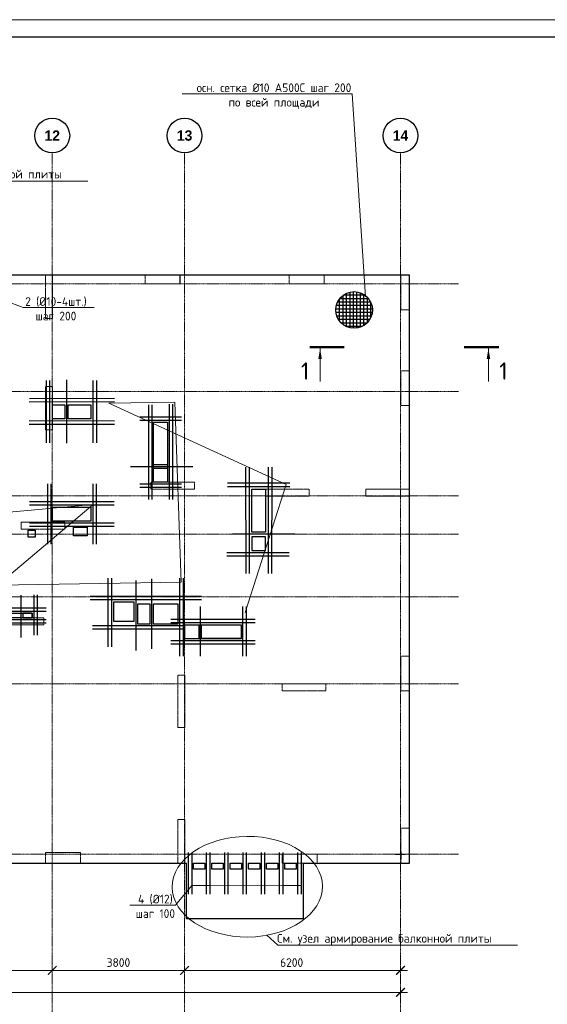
# Model space of a CAD drawing. Header units: millimetres. Extents: x -42044588 to 856694, y -806701 to 941911.
# Tile 173 of 256: x -67645 to -52493, y -343185 to -314882. Entities that reach past the tile are written whole.
import ezdxf
from ezdxf import colors
from ezdxf.entities.mleader import LeaderData, LeaderLine
from ezdxf.math import Vec2, Vec3

# ---------------------------------------------------------------- set-up
doc = ezdxf.new("R2010")
doc.units = ezdxf.units.MM
for name, pattern in [('______5', [1100, 800, -100, 100, -100]), ('DASHED', [7, 5, -2, 0]), ('осевая', [50.8, 31.75, -6.35, 6.35, -6.35])]:
    doc.linetypes.add(name, pattern=pattern)
for name, color, linetype, lineweight in [('907Сл Осевые', 1, 'Continuous', 0), ('_0.25', 114, 'Continuous', 25), ('_0.5', 94, 'Continuous', 50), ('RAZMER', 100, 'Continuous', 15), ('Оси', 40, '______5', 18), ('Перекрытие ж_бетон', 1, 'Continuous', 30), ('подоснова', 151, 'Continuous', 5), ('РАЗМЕРЫ', 1, 'Continuous', 9), ('СТЕНЫ', 3, 'Continuous', 30), ('ТОНКИЕ', 7, 'Continuous', 9), ('Узлы', 7, 'Continuous', 0)]:
    doc.layers.add(name, color=color, linetype=linetype, lineweight=lineweight)
doc.layers.add('Колонна_ бетон', color=7, linetype='Continuous', lineweight=50, true_color=0xb4b496)
doc.layers.add('ТОЛСТЫЕ_ОСНОВНЫЕ', color=6, linetype='Continuous')
doc.styles.add('Century Gothic', font='GOTHIC.TTF')
doc.styles.add('GOST-2.304_Type-B', font='GOST_Common.ttf')
doc.styles.add('ГОСТ', font='GOST_Common.ttf')
doc.dimstyles.new('СПДС', dxfattribs={"dimscale": 100, "dimtxt": 2.5, "dimasz": 2, "dimexe": 1.25, "dimexo": 0, "dimtad": 1, "dimdec": 0, "dimrnd": 5, "dimtxsty": 'GOST-2.304_Type-B', "dimblk": 'ARCHTICK', "dimcen": 2.5, "dimdle": 2, "dimclrd": 1, "dimclre": 1, "dimclrt": 1, "dimadec": 0, "dimazin": 2, "dimtfac": 0.75, "dimtdec": 0, "dimtmove": 1, "dimatfit": 3, "dimfxl": 0, "dimtolj": 1, "dimarcsym": 0})

# ---------------------------------------------------------------- blocks, each defined once
blk = doc.blocks.new('*U6686')
at = {"layer": 'ТОЛСТЫЕ_ОСНОВНЫЕ', "color": 6}
blk.add_lwpolyline([(20, 5), (886, 5), (886, 415), (20, 415)], close=True, dxfattribs=at)
at = {"layer": 'ТОНКИЕ'}
blk.add_lwpolyline([(0, 0), (891, 0), (891, 420), (0, 420)], close=True, dxfattribs=at)
blk = doc.blocks.new('подложка стн 1-го этажа')
at = {"layer": 'Колонна_ бетон', "color": 252, "linetype": 'DASHED', "lineweight": 0, "ltscale": 0.5, "true_color": 0x939598, "transparency": 33554687}
for p, q in [((55094, 26362, -200), (55094, 26362, -200)), ((54844, 26112, -200), (54844, 26112, -200)), ((44644, 23162, -200), (44644, 23162, -200)), ((44644, 23162, -200), (44844, 23162, -200)), ((44644, 23162, -200), (44644, 21912, -200)), ((44844, 23162, -200), (44844, 23162, -200)), ((44844, 21912, -200), (44844, 23162, -200)), ((44844, 21912, -200), (44644, 21912, -200)), ((44644, 21912, -200), (44644, 21912, -200)), ((44844, 21912, -200), (44844, 21912, -200)), ((47669, 20412, -200), (47669, 20212, -200)), ((48919, 20412, -200), (47669, 20412, -200)), ((47669, 20412, -200), (47669, 20412, -200)), ((48919, 20412, -200), (48919, 20412, -200)), ((48919, 20212, -200), (48919, 20412, -200)), ((47669, 20212, -200), (47669, 20212, -200)), ((48919, 20212, -200), (47669, 20212, -200)), ((48919, 20212, -200), (48919, 20212, -200)), ((50964, 20212, -200), (50964, 20012, -200)), ((50964, 20212, -200), (50964, 20212, -200)), ((52214, 20212, -200), (50964, 20212, -200)), ((52214, 20212, -200), (52214, 20012, -200)), ((52214, 20212, -200), (52214, 20212, -200)), ((50964, 20012, -200), (50964, 20012, -200)), ((50964, 20012, -200), (52214, 20012, -200)), ((52214, 20012, -200), (52214, 20012, -200)), ((43944, 19062, -200), (43944, 19262, -200)), ((43944, 19262, -200), (43944, 19262, -200)), ((45194, 19262, -200), (43944, 19262, -200)), ((45194, 19262, -200), (45194, 19262, -200)), ((45194, 19262, -200), (45194, 19062, -200)), ((43944, 19062, -200), (43944, 19062, -200)), ((45194, 19062, -200), (43944, 19062, -200)), ((45194, 19062, -200), (45194, 19062, -200)), ((44593, 16512, -200), (43343, 16512, -200)), ((44593, 16512, -200), (44593, 16512, -200)), ((44593, 16312, -200), (44593, 16512, -200)), ((43343, 16312, -200), (44593, 16312, -200)), ((44593, 16312, -200), (44593, 16312, -200)), ((48644, 14862, -200), (48444, 14862, -200)), ((48444, 14862, -200), (48444, 14862, -200)), ((48444, 13362, -200), (48444, 14862, -200)), ((48644, 14862, -200), (48644, 14862, -200)), ((48644, 14862, -200), (48644, 13362, -200)), ((51444, 14412, -200), (51444, 14612, -200)), ((51444, 14612, -200), (51444, 14612, -200)), ((51444, 14612, -200), (52694, 14612, -200)), ((52694, 14612, -200), (52694, 14412, -200)), ((52694, 14612, -200), (52694, 14612, -200)), ((51444, 14412, -200), (51444, 14412, -200)), ((52694, 14412, -200), (51444, 14412, -200)), ((52694, 14412, -200), (52694, 14412, -200)), ((48444, 13362, -200), (48644, 13362, -200)), ((48444, 13362, -200), (48444, 13362, -200)), ((48644, 13362, -200), (48644, 13362, -200)), ((45644, 9762, -200), (44644, 9762, -200)), ((44644, 9762, -200), (44644, 9462, -200)), ((45644, 9462, -200), (45644, 9762, -200)), ((54844, 9712, -200), (54844, 9712, -200)), ((45644, 9462, -200), (44644, 9462, -200)), ((55094, 9462, -200), (55094, 9462, -200))]:
    blk.add_line(p, q, dxfattribs=at)
for points, elevation in [([(44644, 26362), (44844, 26362), (44844, 25112), (44644, 25112)], -560), ([(47504, 26362), (48504, 26362), (48504, 26112), (47504, 26112)], -360), ([(47504, 26362), (48514, 26362), (48514, 26112), (47504, 26112)], -560), ([(51644, 26362), (52644, 26362), (52644, 26112), (51644, 26112)], -360), ([(54844, 26362), (55094, 26362), (55094, 25362), (54844, 25362)], -560), ([(54844, 23612), (55094, 23612), (55094, 22612), (54844, 22612)], -360), ([(54844, 23612), (55094, 23612), (55094, 22612), (54844, 22612)], -560), ([(55094, 20212), (53844, 20212), (53844, 20012), (55094, 20012)], -560), ([(54844, 15412), (55094, 15412), (55094, 14412), (54844, 14412)], -560), ([(48444, 10712), (48644, 10712), (48644, 9462), (48444, 9462)], -560), ([(54844, 10462), (55094, 10462), (55094, 9462), (54844, 9462)], -360), ([(51444, 9712), (52444, 9712), (52444, 9462), (51444, 9462)], -360)]:
    blk.add_lwpolyline(points, close=True, dxfattribs=dict(at, elevation=elevation))
at = {"layer": 'СТЕНЫ', "color": 252, "linetype": 'DASHED', "lineweight": 0, "ltscale": 0.5, "true_color": 0x939598, "transparency": 33554687}
for p, q in [((53844, 20212, -200), (54844, 20212, -200)), ((53844, 20012, -200), (53844, 20212, -200)), ((53844, 20212, -200), (53844, 20212, -200)), ((54844, 20212, -200), (54844, 20212, -200)), ((53844, 20012, -200), (53844, 20012, -200)), ((53844, 20012, -200), (54844, 20012, -200)), ((54844, 20012, -200), (54844, 20012, -200))]:
    blk.add_line(p, q, dxfattribs=at)
blk = doc.blocks.new('_None')
blk = doc.blocks.new('*U4607')
at = {"layer": '_0.25', "ltscale": 100}
blk.add_lwpolyline([(0, 402), (1619, 402), (1619, 0), (0, 0)], close=True, dxfattribs=at)
at = {"layer": '_0.5', "color": 7, "lineweight": 30, "ltscale": 100}
for p, q in [((-150, 902), (-150, -500)), ((-50, 902), (-50, -500)), ((1669, -500), (1669, 927)), ((1769, -500), (1769, 927)), ((2019, 552), (-400, 552)), ((2019, 452), (-400, 452)), ((-400, -50), (2019, -50)), ((-400, -150), (2019, -150))]:
    blk.add_line(p, q, dxfattribs=at)
blk = doc.blocks.new('*U6781')
at = {"layer": '_0.25', "ltscale": 100}
blk.add_lwpolyline([(0, 131), (920, 131), (920, 0), (0, 0)], close=True, dxfattribs=at)
at = {"layer": '_0.5', "color": 7, "lineweight": 30, "ltscale": 100}
for p, q in [((-150, 631), (-150, -500)), ((-50, 631), (-50, -500)), ((970, -500), (970, 655)), ((1070, -500), (1070, 655)), ((1320, 281), (-256, 281)), ((1320, 181), (-256, 181)), ((-400, -50), (1320, -50)), ((-400, -150), (1320, -150))]:
    blk.add_line(p, q, dxfattribs=at)
blk = doc.blocks.new('*U6771')
at = {"layer": '_0.25', "ltscale": 100}
blk.add_lwpolyline([(0, 1720), (401, 1720), (401, 0), (0, 0)], close=True, dxfattribs=at)
at = {"layer": '_0.5', "color": 7, "lineweight": 30, "ltscale": 100}
for p, q in [((-150, 2220), (-150, -500)), ((-50, 2220), (-50, -500)), ((451, -500), (451, 2245)), ((551, -500), (551, 2245)), ((801, 1870), (-400, 1870)), ((801, 1770), (-400, 1770)), ((-400, -50), (801, -50)), ((-400, -150), (801, -150))]:
    blk.add_line(p, q, dxfattribs=at)
blk = doc.blocks.new('_ArchTick')
at = {"color": 0, "linetype": 'ByBlock', "const_width": 0.15}
blk.add_lwpolyline([(-0.5, -0.5), (0.5, 0.5)], dxfattribs=at)
blk = doc.blocks.new('*D6710')
at = {"color": 1, "lineweight": -2, "transparency": 16777216}
for p, q in [((-85905, -346670), (-38705, -346670)), ((-85705, -346670), (-85705, -346545)), ((-38905, -346670), (-38905, -346545))]:
    blk.add_line(p, q, dxfattribs=at)
at = {"layer": 'DEFPOINTS', "color": 0, "transparency": 16777216}
for p in [(-85705, -346670), (-38905, -346670), (-38905, -346670)]:
    blk.add_point(p, dxfattribs=at)
at = {"color": 1, "lineweight": -2, "transparency": 16777216, "xscale": 250, "yscale": 250, "zscale": 250, "rotation": 180}
blk.add_blockref('_ArchTick', (-85705, -346670), dxfattribs=at)
at = {"color": 1, "lineweight": -2, "transparency": 16777216, "xscale": 250, "yscale": 250, "zscale": 250}
blk.add_blockref('_ArchTick', (-38905, -346670), dxfattribs=at)
at = {"color": 1, "transparency": 16777216, "insert": (-67487, -346445), "char_height": 250, "width": 104166.67, "attachment_point": 5, "style": 'GOST-2.304_Type-B'}
blk.add_mtext('\\A1;46800', dxfattribs=at)
blk = doc.blocks.new('NSY101')
at = {"color": 0, "linetype": 'ByBlock', "lineweight": -2}
blk.add_circle((0, 0), 50, dxfattribs=at)
blk = doc.blocks.new('СЛОЖНЫЙ_ОБЪЕКТ_19')
at = {"layer": 'Оси', "color": 16, "linetype": 'Continuous', "lineweight": 25, "transparency": 33554687, "xscale": 9.999999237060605, "yscale": 9.999999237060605, "zscale": 9.999999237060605}
blk.add_blockref('NSY101', (41513, -989), dxfattribs=at)
at = {"layer": 'Оси', "color": 16, "linetype": 'Continuous', "lineweight": 25, "transparency": 33554687, "insert": (41513, -989), "char_height": 300, "width": 620, "attachment_point": 5, "style": 'Century Gothic'}
blk.add_mtext('\\A1;{\\fCentury Gothic|i0|b1;\\H300.000000;\\W1.000000;\\C16;12}\\P', dxfattribs=at)
blk = doc.blocks.new('СЛОЖНЫЙ_ОБЪЕКТ_20')
at = {"layer": 'Оси', "color": 16, "linetype": 'Continuous', "lineweight": 25, "transparency": 33554687, "xscale": 9.999999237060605, "yscale": 9.999999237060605, "zscale": 9.999999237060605}
blk.add_blockref('NSY101', (45313, -989), dxfattribs=at)
at = {"layer": 'Оси', "color": 16, "linetype": 'Continuous', "lineweight": 25, "transparency": 33554687, "insert": (45313, -989), "char_height": 300, "width": 620, "attachment_point": 5, "style": 'Century Gothic'}
blk.add_mtext('\\A1;{\\fCentury Gothic|i0|b1;\\H300.000000;\\W1.000000;\\C16;13}\\P', dxfattribs=at)
blk = doc.blocks.new('СЛОЖНЫЙ_ОБЪЕКТ_21')
at = {"layer": 'Оси', "color": 16, "linetype": 'Continuous', "lineweight": 25, "transparency": 33554687, "xscale": 9.999999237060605, "yscale": 9.999999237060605, "zscale": 9.999999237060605}
blk.add_blockref('NSY101', (51513, -989), dxfattribs=at)
at = {"layer": 'Оси', "color": 16, "linetype": 'Continuous', "lineweight": 25, "transparency": 33554687, "insert": (51513, -989), "char_height": 300, "width": 620, "attachment_point": 5, "style": 'Century Gothic'}
blk.add_mtext('\\A1;{\\fCentury Gothic|i0|b1;\\H300.000000;\\W1.000000;\\C16;14}\\P', dxfattribs=at)
blk = doc.blocks.new('*D6726')
at = {"color": 1, "lineweight": -2, "transparency": 16777216}
for p, q in [((-52105, -346039), (-48705, -346039)), ((-51905, -346039), (-51905, -345914)), ((-48905, -346039), (-48905, -345914))]:
    blk.add_line(p, q, dxfattribs=at)
at = {"layer": 'DEFPOINTS', "color": 0, "transparency": 16777216}
for p in [(-51905, -346039), (-48905, -346039), (-48905, -346039)]:
    blk.add_point(p, dxfattribs=at)
at = {"color": 1, "lineweight": -2, "transparency": 16777216, "xscale": 250, "yscale": 250, "zscale": 250, "rotation": 180}
blk.add_blockref('_ArchTick', (-51905, -346039), dxfattribs=at)
at = {"color": 1, "lineweight": -2, "transparency": 16777216, "xscale": 250, "yscale": 250, "zscale": 250}
blk.add_blockref('_ArchTick', (-48905, -346039), dxfattribs=at)
at = {"color": 1, "transparency": 16777216, "insert": (-50430, -345814), "char_height": 250, "width": 83333.33, "attachment_point": 5, "style": 'GOST-2.304_Type-B'}
blk.add_mtext('\\A1;3000', dxfattribs=at)
blk = doc.blocks.new('*D6727')
at = {"color": 1, "lineweight": -2, "transparency": 16777216}
for p, q in [((-49104.71808, -346038.91005), (-44904.71808, -346038.91005)), ((-48904.71808, -346038.91005), (-48904.71808, -345913.91005)), ((-45104.71808, -346038.91005), (-45104.71808, -345913.91005))]:
    blk.add_line(p, q, dxfattribs=at)
at = {"layer": 'DEFPOINTS', "color": 0, "transparency": 16777216}
for p in [(-48904.71808, -346038.91005), (-45104.71808, -346038.91005), (-45104.71808, -346038.91005)]:
    blk.add_point(p, dxfattribs=at)
at = {"color": 1, "lineweight": -2, "transparency": 16777216, "xscale": 250, "yscale": 250, "zscale": 250, "rotation": 180}
blk.add_blockref('_ArchTick', (-48904.71808, -346038.91005), dxfattribs=at)
at = {"color": 1, "lineweight": -2, "transparency": 16777216, "xscale": 250, "yscale": 250, "zscale": 250}
blk.add_blockref('_ArchTick', (-45104.71808, -346038.91005), dxfattribs=at)
at = {"color": 1, "transparency": 16777216, "insert": (-47004.71808, -345813.91005), "char_height": 250, "width": 83333.3333333, "attachment_point": 5, "style": 'GOST-2.304_Type-B'}
blk.add_mtext('\\A1;3800', dxfattribs=at)
blk = doc.blocks.new('*D6728')
at = {"color": 1, "lineweight": -2, "transparency": 16777216}
for p, q in [((-45305, -346039), (-38705, -346039)), ((-45105, -346039), (-45105, -345914)), ((-38905, -346039), (-38905, -345914))]:
    blk.add_line(p, q, dxfattribs=at)
at = {"layer": 'DEFPOINTS', "color": 0, "transparency": 16777216}
for p in [(-45105, -346039), (-38905, -346039), (-38905, -346039)]:
    blk.add_point(p, dxfattribs=at)
at = {"color": 1, "lineweight": -2, "transparency": 16777216, "xscale": 250, "yscale": 250, "zscale": 250, "rotation": 180}
blk.add_blockref('_ArchTick', (-45105, -346039), dxfattribs=at)
at = {"color": 1, "lineweight": -2, "transparency": 16777216, "xscale": 250, "yscale": 250, "zscale": 250}
blk.add_blockref('_ArchTick', (-38905, -346039), dxfattribs=at)
at = {"color": 1, "transparency": 16777216, "insert": (-42030, -345814), "char_height": 250, "width": 83333.33, "attachment_point": 5, "style": 'GOST-2.304_Type-B'}
blk.add_mtext('\\A1;6200', dxfattribs=at)
blk = doc.blocks.new('блочина')
for p, q in [((150413, 50955), (150413, 50741)), ((150270, 50880), (150508, 50880))]:
    blk.add_line(p, q)
at = {"layer": 'Перекрытие ж_бетон', "color": 4}
for points in [[(140763, 63798), (140763, 63398), (140413, 63398), (140413, 63798)], [(140861, 63400), (140861, 63800), (141511, 63800), (141511, 63400)], [(143317, 63300), (143717, 63300), (143717, 62080), (143317, 62080)], [(146133, 61378), (146533, 61378), (146533, 60138), (146133, 60138)], [(140413, 60455), (140413, 60855), (141513, 60855), (141513, 60455)], [(141413, 60030), (141013, 60030), (141013, 60280), (141413, 60280)], [(142763, 57580), (142763, 58130), (142163, 58130), (142163, 57580)], [(143213, 58078), (143213, 57498), (142862, 57498), (142862, 58078)], [(143313, 57500), (143313, 58080), (144013, 58080), (144013, 57500)], [(144613, 57478), (144613, 57078), (144213, 57078), (144213, 57478)], [(144693, 57080), (144693, 57480), (145833, 57480), (145833, 57080)]]:
    blk.add_lwpolyline(points, close=True, dxfattribs=at)
for points, elevation in [([(143318, 61978), (143716, 61978), (143716, 61578), (143318, 61578)], 4500), ([(139832, 57810), (139562, 57810), (139562, 57680), (139832, 57680)], 360)]:
    blk.add_lwpolyline(points, close=True, dxfattribs=dict(at, elevation=elevation))
at = {"layer": 'Перекрытие ж_бетон', "color": 4, "ltscale": 100}
blk.add_lwpolyline([(139913, 60198), (139913, 59998), (139713, 59998), (139713, 60198)], close=True, dxfattribs=at)
at = {"layer": 'РАЗМЕРЫ', "color": 4, "lineweight": 30}
blk.add_lwpolyline([(146533, 60010), (146133, 60010), (146133, 59610), (146533, 59610)], close=True, dxfattribs=at)
blk = doc.blocks.new('оси блок 2')
at = {"layer": 'Оси', "color": 16, "linetype": 'осевая', "lineweight": 0, "ltscale": 0.25, "transparency": 33554687}
for p, q in [((-48904.7, -322543), (-48904.7, -347914.1)), ((-45104.7, -322543), (-45104.7, -347914.1)), ((-38904.7, -322543), (-38904.7, -347914.1)), ((-89822.3, -326301.3), (-37238.5, -326301.3)), ((-89822.3, -329401.3), (-37238.5, -329401.3)), ((-89822.3, -332401.3), (-37238.5, -332401.3)), ((-89822.3, -333501.3), (-37238.5, -333501.3)), ((-89822.3, -335301.3), (-37238.5, -335301.3)), ((-89822.3, -337801.3), (-37238.5, -337801.3)), ((-89822.3, -342701.3), (-37238.5, -342701.3))]:
    blk.add_line(p, q, dxfattribs=at)
at = {"layer": 'Оси', "color": 16, "linetype": 'Continuous', "lineweight": 25, "transparency": 33554687}
for name in ['СЛОЖНЫЙ_ОБЪЕКТ_19', 'СЛОЖНЫЙ_ОБЪЕКТ_20', 'СЛОЖНЫЙ_ОБЪЕКТ_21']:
    blk.add_blockref(name, (-90418.2, -321053.5), dxfattribs=at)
for base, p1, p2, picture, middle in [((-48904.7, -346038.9), (-51904.7, -346038.9), (-48904.7, -346038.9), '*D6726', (-50429.9, -346038.9)), ((-45104.7, -346038.9), (-48904.7, -346038.9), (-45104.7, -346038.9), '*D6727', (-47004.7, -346038.9)), ((-38904.7, -346038.9), (-45104.7, -346038.9), (-38904.7, -346038.9), '*D6728', (-42029.9, -346038.9)), ((-38904.7, -346670.2), (-85704.7, -346670.2), (-38904.7, -346670.2), '*D6710', (-67487.3, -346670.2))]:
    dim = blk.add_linear_dim(base=base, p1=p1, p2=p2, dimstyle='СПДС', override={"dimgap": 1})
    dim.commit()
    dim.dimension.update_dxf_attribs({"geometry": picture, "text_midpoint": middle, "dimtype": 160})

msp = doc.modelspace()

# ---------------------------------------------------------------- linework, layer by layer
at = {"color": 2, "lineweight": 25, "ltscale": 100}
for p, q in [((-58467.885, -322917.933, 360), (-58467.885, -323533.943, 360)), ((-57629.386, -322901.5, 360), (-58454.475, -322901.5, 360)), ((-58367.885, -322813.394, 360), (-58367.885, -323638.483, 360)), ((-57733.925, -322801.5, 360), (-58349.935, -322801.5, 360)), ((-58267.885, -322751.05, 360), (-58267.885, -323700.826, 360)), ((-58167.885, -322715.209, 360), (-58167.885, -323736.667, 360)), ((-58067.885, -322700.42, 360), (-58067.885, -323751.457, 360)), ((-57967.885, -322704.886, 360), (-57967.885, -323746.991, 360)), ((-57867.885, -322729.127, 360), (-57867.885, -323722.749, 360)), ((-57767.885, -322776.331, 360), (-57767.885, -323675.546, 360)), ((-57667.885, -322855.165, 360), (-57667.885, -323596.711, 360)), ((-57516.412, -323201.5, 360), (-58567.449, -323201.5, 360)), ((-57531.201, -323101.5, 360), (-58552.659, -323101.5, 360)), ((-57567.042, -323001.5, 360), (-58516.818, -323001.5, 360)), ((-57567.885, -322996.16, 360), (-57567.885, -323455.717, 360)), ((-57520.878, -323301.5, 360), (-58562.983, -323301.5, 360)), ((-57545.119, -323401.5, 360), (-58538.741, -323401.5, 360)), ((-57592.323, -323501.5, 360), (-58491.538, -323501.5, 360)), ((-57671.157, -323601.5, 360), (-58412.703, -323601.5, 360)), ((-57812.152, -323701.5, 360), (-58271.709, -323701.5, 360))]:
    msp.add_line(p, q, dxfattribs=at)
at = {"lineweight": 30}
for p, q in [((-66885.93, -325251.46, -360), (-66885.93, -327041.46, -360)), ((-66785.93, -325251.46, -360), (-66785.93, -327041.46, -360)), ((-66299.578, -325236.625, -360), (-66299.578, -327056.625, -360)), ((-65543.283, -325251.46, -360), (-65543.283, -327041.46, -360)), ((-65443.283, -325251.46, -360), (-65443.283, -327041.46, -360)), ((-64923.283, -325871.46, -360), (-67370.115, -325876.733, -360)), ((-64923.283, -325771.46, -360), (-67360.52, -325778.044, -360)), ((-64923.283, -326421.46, -360), (-67370.115, -326416.187, -360)), ((-64923.283, -326521.46, -360), (-67370.115, -326516.187, -360)), ((-64466.6, -327724.42, 120.058), (-62676.6, -327724.42, 120.058)), ((-61157.156, -327746.368), (-61150.573, -330801.438)), ((-61057.156, -327746.368), (-61050.573, -330801.438)), ((-60507.156, -327746.368), (-60513.74, -330801.438)), ((-60407.156, -327746.368), (-60413.74, -330801.438)), ((-66848.033, -328221.368, -360), (-66848.033, -329961.368, -360)), ((-66748.033, -328221.368, -360), (-66748.033, -329961.368, -360)), ((-65547.625, -328221.368, -360), (-65547.625, -329961.368, -360)), ((-65447.625, -328221.368, -360), (-65447.625, -329961.368, -360)), ((-61677.156, -328197.404), (-59887.156, -328197.404)), ((-61677.156, -328297.404), (-59887.156, -328297.404)), ((-64927.829, -328741.368, -360), (-67368.033, -328741.368, -360)), ((-64927.829, -328841.368, -360), (-67368.033, -328841.368, -360)), ((-64927.829, -329351.368, -360), (-67368.033, -329351.368, -360)), ((-64927.829, -329451.368, -360), (-67368.033, -329451.368, -360)), ((-59740.26, -329674.763), (-61530.26, -329674.763)), ((-61696.948, -330194.348), (-59906.948, -330194.348)), ((-61696.948, -330294.348), (-59906.948, -330294.348)), ((-65101.667, -332907.2), (-65101.667, -330937.32)), ((-65001.667, -332907.2), (-65001.667, -330937.32)), ((-64308.602, -331006.06, -360), (-64307.318, -333015.896, -360)), ((-63859.874, -330959.121, -360), (-63858.59, -332968.956, -360)), ((-63044.34, -332907.2), (-63044.34, -330937.32)), ((-62944.34, -332907.2), (-62944.34, -330937.32)), ((-67615.749, -331426.38, 360), (-67615.749, -332643.066, 360)), ((-62423.285, -331461.241), (-65621.667, -331461.241)), ((-62423.285, -331561.241), (-65621.667, -331561.241)), ((-62466.805, -331753.03, -360), (-62466.805, -333178.668, -360)), ((-62939.347, -332304.236), (-65552.924, -332304.236)), ((-62946.757, -332404.236), (-65552.924, -332404.236))]:
    msp.add_line(p, q, dxfattribs=at)
at = {"ltscale": 100}
msp.add_circle((-58041.256, -323225.938, 360), 526.193, dxfattribs=at)
at = {"layer": '907Сл Осевые', "color": 4}
for p, q in [((-56703.468, -338787.29), (-56703.468, -338990.662)), ((-56859.645, -338874.176), (-56577.591, -338874.176))]:
    msp.add_line(p, q, dxfattribs=at)
at = {"layer": 'RAZMER', "lineweight": 30}
for points, elevation in [([(-62805.941, -338821.826), (-62805.983, -340021.826)], 360.125), ([(-62705.941, -338821.826), (-62705.983, -340021.826)], 360.125), ([(-62288.689, -338821.826), (-62288.731, -340021.826)], 360.107), ([(-62188.689, -338821.826), (-62188.731, -340021.826)], 360.107), ([(-61763.702, -338821.826), (-61763.744, -340021.826)], 360.125), ([(-61663.702, -338821.826), (-61663.744, -340021.826)], 360.125), ([(-61238.622, -338821.826), (-61238.664, -340021.826)], 360.036), ([(-61138.622, -338821.826), (-61138.664, -340021.826)], 360.036), ([(-60713.729, -338821.826), (-60713.771, -340021.826)], 360.16), ([(-60613.729, -338821.826), (-60613.771, -340021.826)], 360.16), ([(-60188.742, -338821.826), (-60188.784, -340021.826)], 360.178), ([(-60088.742, -338821.826), (-60088.784, -340021.826)], 360.178), ([(-59663.756, -338821.826), (-59663.797, -340021.826)], 360.107), ([(-59563.756, -338821.826), (-59563.797, -340021.826)], 360.107)]:
    msp.add_lwpolyline(points, dxfattribs=dict(at, elevation=elevation))
at = {"layer": 'Перекрытие ж_бетон'}
for p, q in [((-62853.411, -340724.276), (-62853.411, -339124.277)), ((-59503.411, -339124.277), (-59503.411, -340724.276)), ((-59503.411, -340724.276), (-62853.411, -340724.276))]:
    msp.add_line(p, q, dxfattribs=at)
for points in [[(-59503.411, -339124.277), (-56453.411, -339124.277), (-56453.411, -322224.278), (-66503.411, -322224.278), (-66503.411, -322224.278), (-69853.411, -322224.278), (-69853.411, -322224.278), (-71653.411, -322224.278)], [(-76453.411, -339124.277), (-69803.411, -339124.277), (-69803.411, -339124.277), (-66453.871, -339124.277), (-66453.877, -339124.277), (-62853.411, -339124.277)]]:
    msp.add_lwpolyline(points, dxfattribs=at)
for points, elevation in [([(-62328.344, -339304.278), (-62653.344, -339304.278), (-62653.344, -339124.278), (-62328.344, -339124.278)], -0.053), ([(-61803.438, -339304.278), (-62128.438, -339304.278), (-62128.438, -339124.278), (-61803.438, -339124.278)], 0.018), ([(-61278.371, -339304.278), (-61603.371, -339304.278), (-61603.371, -339124.278), (-61278.371, -339124.278)], -0.053), ([(-60753.464, -339304.278), (-61078.464, -339304.278), (-61078.464, -339124.278), (-60753.464, -339124.278)], 0.053), ([(-60228.478, -339304.278), (-60553.478, -339304.278), (-60553.478, -339124.278), (-60228.478, -339124.278)], 0.071), ([(-59703.491, -339304.278), (-60028.491, -339304.278), (-60028.491, -339124.278), (-59703.491, -339124.278)], 0.089)]:
    msp.add_lwpolyline(points, close=True, dxfattribs=dict(at, elevation=elevation))
at = {"layer": 'РАЗМЕРЫ'}
msp.add_ellipse((-61107.944, -339804.441, -200), major_axis=(2157.988, 16.605), ratio=0.670490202, dxfattribs=at)
at = {"layer": 'Узлы', "color": 1, "linetype": 'Continuous', "lineweight": 0}
for p, q in [((-59018.298, -324331.622, 3100), (-59018.298, -325281.622, 3100)), ((-54183.159, -324331.622, 3100), (-54183.159, -325281.622, 3100))]:
    msp.add_line(p, q, dxfattribs=at)
at = {"layer": 'Узлы', "color": 1, "linetype": 'Continuous', "lineweight": 0, "const_width": 70, "elevation": 3100}
for points in [[(-59318.298, -324296.622), (-58318.298, -324296.622)], [(-53883.159, -324296.622), (-54883.159, -324296.622)]]:
    msp.add_lwpolyline(points, dxfattribs=at)
at = {"layer": 'Узлы', "color": 1, "linetype": 'Continuous', "lineweight": 0}
for points in [[(-59018.298, -324331.622, 3100), (-59068.576, -324632.072, 3100), (-58968.02, -324632.072, 3100)], [(-54183.159, -324331.622, 3100), (-54233.437, -324632.072, 3100), (-54132.881, -324632.072, 3100)]]:
    msp.add_solid(points, dxfattribs=at)

# ---------------------------------------------------------------- block references
at = {"xscale": 100, "yscale": 100, "zscale": 100}
msp.add_blockref('*U6686', (-111387.178, -356882.079), dxfattribs=at)
for name, p in [('подложка стн 1-го этажа', (-111547.334, -348586.072, 560)), ('блочина', (-207116.208, -389753.468))]:
    msp.add_blockref(name, p)
at = {"ltscale": 100}
for name, p in [('*U6771', (-63798.267, -328174.278, 4500)), ('*U6781', (-68203.768, -332074.278, 360)), ('*U4607', (-62903.156, -332676.278))]:
    msp.add_blockref(name, p, dxfattribs=at)
at = {"layer": 'РАЗМЕРЫ'}
msp.add_blockref('оси блок 2', (-17804.898, 3828.769), dxfattribs=at)

# ---------------------------------------------------------------- texts
at = {"ltscale": 100, "insert": (-133805.873, -335628.958), "char_height": 250, "attachment_point": 1, "style": 'ГОСТ'}
msp.add_mtext_dynamic_manual_height_columns('\\pi1250,t1750;1.^IПроизводство работ вести в строгом соответствии с требованиями СП 70.13330.2012 "Несущие и ограждающие конструкции" и проектом производства работ.{\\H1.83333x; }\\P2.^IПеред бетонированием арматуру и основание, на которую укладывается бетонная смесь, очистить от {\\H1.55556x; }ржавчины и грязи. {\\H1.64815x; }\\P3.^IБетонирование вести слоем на всю толщину  плит. Захватки при бетонировании должны быть отсечены {\\H1.61728x; }вертикальными швами. Бетон применять класса В25. Заполнителем для бетона служит щебень твердых пород, {\\H1.62757x; }наибольшая фракция щебня не должна превышать 40мм.{\\H1.62414x; }\\P4.^IВ процессе бетонирования обеспечить соблюдение защитных слоев и мест положения рабочей арматуры {\\H1.62529x; }согласно проекту. Материал фиксаторов для нижней арматуры фундаментных плит выбирается проектом производства {\\H1.6249x; }работ, исходя из конкретных возможностей строительной организации.{\\H1.62503x; }\\P5.^IПроектом принято соединение рабочих стержней арматуры монолитной плиты внахлестку (без сварки). {\\H1.72499x; }\\P6.^IСварные арматурные каркасы изготовить на заводе-изготовители. {\\H1.67917x; }\\P7.^IКрестообразные соединения стержней арматуры 1-го и 2-го рядов, а также 3-го и 4-го рядов между собой {\\H1.60694x; }выполнить вязкой отожженной проволокой диаметром 2,0-3,0 мм. Допускается применение специальных соединительных {\\H1.63102x; }элементов - пластмассовых или проволочных фиксаторов. Соединение арматуры допускается предусматривать не во всех {\\H1.62299x; }местах пересечения стержней арматуры. При этом должны быть связаны вязальной проволокой все пересечения стержней {\\H1.62567x; }в 2-х крайних рядах по периметру плит, остальные узлы могут быть соединены через узел в шахматном порядке (схему {\\H1.72478x; }вязки стержней см. на данном листе).{\\H1.77924x; }', width=18954.38214, gutter_width=12.5, heights=[0], dxfattribs=at)
at = {"layer": 'Узлы', "color": 1, "linetype": 'Continuous', "lineweight": 0, "char_height": 500, "attachment_point": 5, "style": 'GOST-2.304_Type-B'}
for insert in [(-59448.298, -324981.621, 3100), (-53753.159, -324981.621, 3100)]:
    msp.add_mtext_dynamic_manual_height_columns('1', width=723.87981, gutter_width=25, heights=[0], dxfattribs=dict(at, insert=insert))

# ---------------------------------------------------------------- leaders
at = {"layer": 'подоснова', "color": 2, "ltscale": 0.3}
ml = msp.add_multileader_mtext('Standard', dxfattribs=at)
ml.set_content('осн. сетка %%C10 А500С шаг 200\\Pпо всей площади', color=2, style='GOST-2.304_Type-B')
ml.set_leader_properties(color=256, linetype='ByLayer', lineweight=15)
ml.set_arrow_properties(name='NONE')
ml.build(insert=Vec2(0, 0))
ml.multileader.update_dxf_attribs({"text_left_attachment_type": 6, "text_right_attachment_type": 6, "dogleg_length": 0.1, "arrow_head_size": 18})
ctx = ml.context
ctx.base_point, ctx.char_height, ctx.arrow_head_size, ctx.landing_gap_size, ctx.plane_origin = Vec3(-62588.69, -317013.175, 360), 250, 18, 20, Vec3(-59779.619, -318146.616, 360)
ctx.left_attachment, ctx.right_attachment, ctx.text_align_type = 6, 6, 1
notes = []
notes.append((ctx, [(1, (1, 1, 0), (-58095.56, -317013.175, 360), (-1, 0), 0.1, [(0, [(-57712.056, -322846.096, 360)], 0, [])])]))
ctx.mtext.insert, ctx.mtext.alignment, ctx.mtext.flow_direction = Vec3(-60342.175, -316713.175, 360), 2, 5
ml = msp.add_multileader_mtext('Standard', dxfattribs=at)
ml.set_content('\\pxi0.391,qc;{\\C80;См. узел армирование балконной плиты}', color=2, style='GOST-2.304_Type-B')
ml.set_leader_properties(color=256, linetype='ByLayer', lineweight=15)
ml.set_arrow_properties(name='NONE')
ml.build(insert=Vec2(0, 0))
ml.multileader.update_dxf_attribs({"text_left_attachment_type": 6, "text_right_attachment_type": 6, "dogleg_length": 0.1, "arrow_head_size": 18})
ctx = ml.context
ctx.base_point, ctx.char_height, ctx.arrow_head_size, ctx.landing_gap_size, ctx.plane_origin = Vec3(-72571.569, -319521.049), 250, 18, 20, Vec3(-80070.715, -318962.268)
ctx.left_attachment, ctx.right_attachment, ctx.text_align_type = 6, 6, 1
notes.append((ctx, [(0, (1, 1, 0), (-72571.669, -319521.049), (1, 0), 0.1, [(0, [(-72936.464, -320000.177)], 0, [])])]))
ctx.mtext.insert, ctx.mtext.alignment, ctx.mtext.flow_direction = Vec3(-69561.607, -319196.049), 2, 5
ml = msp.add_multileader_mtext('Standard', dxfattribs=at)
ml.set_content('2 (%%C10-4шт.)\\Pшаг 200', color=2, style='GOST-2.304_Type-B')
ml.set_leader_properties(color=256, linetype='ByLayer', lineweight=15)
ml.set_arrow_properties(name='NONE')
ml.build(insert=Vec2(0, 0))
ml.multileader.update_dxf_attribs({"text_left_attachment_type": 6, "text_right_attachment_type": 6, "dogleg_length": 0.1, "arrow_head_size": 18})
ctx = ml.context
ctx.base_point, ctx.char_height, ctx.arrow_head_size, ctx.landing_gap_size, ctx.plane_origin = Vec3(-67541.958, -323158.874, 180), 250, 18, 20, Vec3(-76823.655, -318427.326, 180)
ctx.left_attachment, ctx.right_attachment, ctx.text_align_type = 6, 6, 1
notes.append((ctx, [(0, (1, 1, 0), (-67542.058, -323158.874, 180), (1, 0), 0.1, [(0, [(-69348.327, -322486.171, 180)], 0, [])])]))
ctx.mtext.insert, ctx.mtext.alignment, ctx.mtext.flow_direction = Vec3(-66604.155, -322858.874, 180), 2, 5
ml = msp.add_multileader_mtext('Standard', dxfattribs=at)
ml.set_content('1 %%C12  А500С', color=2, style='GOST-2.304_Type-B')
ml.set_leader_properties(color=256, linetype='ByLayer', lineweight=15)
ml.set_arrow_properties(name='NONE')
ml.build(insert=Vec2(0, 0))
ml.multileader.update_dxf_attribs({"text_left_attachment_type": 6, "text_right_attachment_type": 6, "dogleg_length": 0.1, "arrow_head_size": 18})
ctx = ml.context
ctx.base_point, ctx.char_height, ctx.arrow_head_size, ctx.landing_gap_size, ctx.plane_origin = Vec3(-71200.66, -329164.218, 720), 250, 18, 20, Vec3(-69077.598, -325684.307, 720)
ctx.left_attachment, ctx.right_attachment, ctx.text_align_type = 6, 6, 1
notes.append((ctx, [(1, (1, 1, 0), (-69378.742, -329164.218, 720), (-1, 0), 0.1, [(6, [(-70583.912, -331459.629, 720)], 0, []), (7, [(-61174.459, -331918.859, 720), (-59995.826, -328247.33, 720), (-65086.441, -325908.186, 720), (-63190.919, -325879.153, 720), (-63003.229, -331046.127, 720), (-68280.182, -331139.983, 720), (-65536.783, -328815.45, 720)], 0, [])])]))
ctx.mtext.insert, ctx.mtext.alignment, ctx.mtext.flow_direction = Vec3(-70289.751, -328864.218, 720), 2, 5
ml = msp.add_multileader_mtext('Standard', dxfattribs=at)
ml.set_content('4 (%%C12)\\Pшаг 100', color=2, style='GOST-2.304_Type-B')
ml.set_leader_properties(color=256, linetype='ByLayer', lineweight=15)
ml.set_arrow_properties(name='NONE')
ml.build(insert=Vec2(0, 0))
ml.multileader.update_dxf_attribs({"text_left_attachment_type": 6, "text_right_attachment_type": 6, "dogleg_length": 0.1, "arrow_head_size": 18})
ctx = ml.context
ctx.base_point, ctx.char_height, ctx.arrow_head_size, ctx.landing_gap_size, ctx.plane_origin = Vec3(-64323.647, -340335.595, 1080.018), 250, 18, 20, Vec3(-62543.362, -339063.611, 1080.018)
ctx.left_attachment, ctx.right_attachment, ctx.text_align_type = 6, 6, 1
notes.append((ctx, [(1, (1, 1, 0), (-63172.94, -340335.595, 1080.018), (-1, 0), 0.1, [(6, [(-59563.756, -339770.818, 1080.018), (-60088.742, -339770.818, 1080.018), (-60628.013, -339765.216, 1080.018), (-61138.622, -339770.818, 1080.018), (-61678.08, -339765.216, 1080.018), (-62188.689, -339770.818, 1080.018), (-62705.941, -339770.818, 1080.018)], 0, [])])]))
ctx.mtext.insert, ctx.mtext.alignment, ctx.mtext.flow_direction = Vec3(-63748.344, -340035.595, 1080.018), 2, 5
ml = msp.add_multileader_mtext('Standard', dxfattribs=at)
ml.set_content('\\pxi0.391,qc;{\\C80;См. узел армирование балконной плиты}', color=2, style='GOST-2.304_Type-B')
ml.set_leader_properties(color=256, linetype='ByLayer', lineweight=15)
ml.set_arrow_properties(name='NONE')
ml.build(insert=Vec2(0, 0))
ml.multileader.update_dxf_attribs({"text_left_attachment_type": 6, "text_right_attachment_type": 6, "dogleg_length": 0.1, "arrow_head_size": 18})
ctx = ml.context
ctx.base_point, ctx.char_height, ctx.arrow_head_size, ctx.landing_gap_size, ctx.plane_origin = Vec3(-60230.652, -341489.475), 250, 18, 20, Vec3(-67729.798, -340930.694)
ctx.left_attachment, ctx.right_attachment, ctx.text_align_type = 6, 6, 1
notes.append((ctx, [(0, (1, 1, 0), (-60230.752, -341489.475), (1, 0), 0.1, [(0, [(-60548.22, -341199.528)], 0, [])])]))
ctx.mtext.insert, ctx.mtext.alignment, ctx.mtext.flow_direction = Vec3(-57220.69, -341164.475), 2, 5
for ctx, leaders in notes:
    for number, flags, end, landing, length, lines in leaders:
        leader = LeaderData()
        leader.index, (leader.has_last_leader_line, leader.has_dogleg_vector, leader.attachment_direction) = number, flags
        leader.last_leader_point, leader.dogleg_vector, leader.dogleg_length = Vec3(end), Vec3(landing), length
        for number, points, colour, breaks in lines:
            line = LeaderLine()
            line.index, line.vertices, line.color, line.breaks = number, Vec3.list(points), colors.encode_raw_color(colour), breaks
            leader.lines.append(line)
        ctx.leaders.append(leader)

doc.saveas('drawing.dxf')
